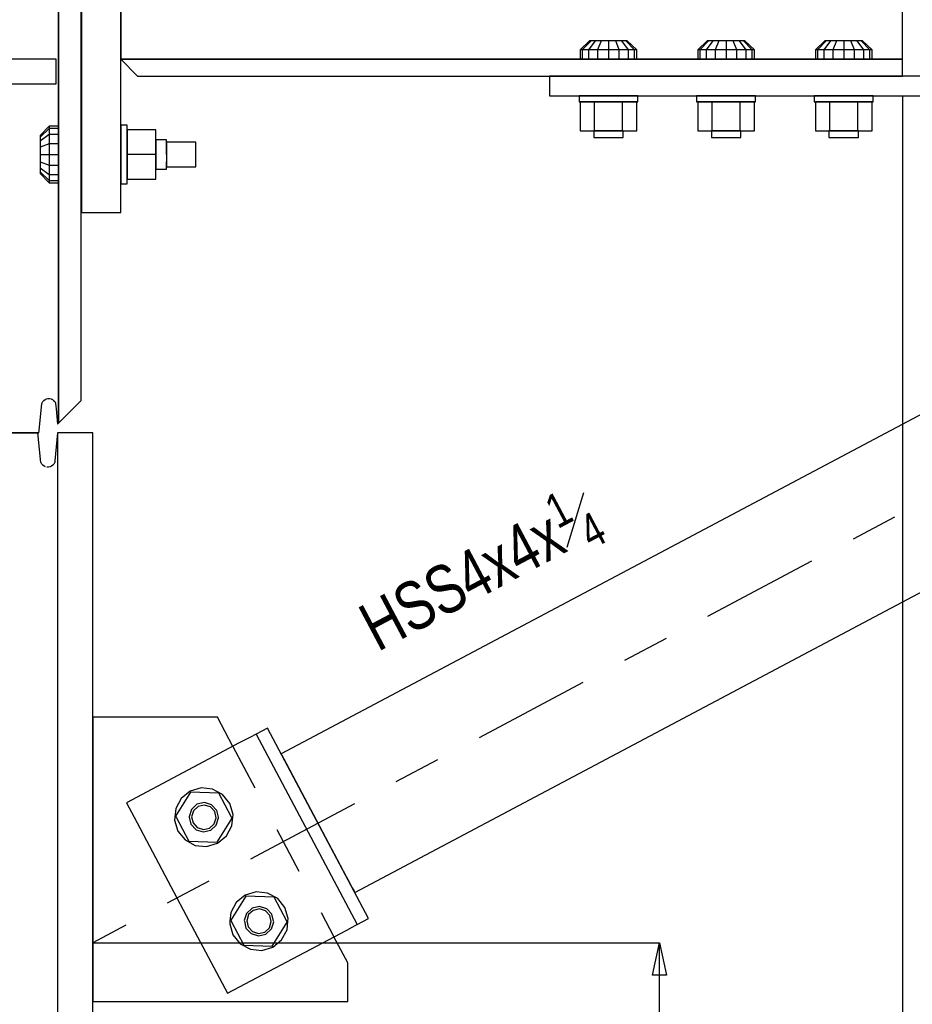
# Model space of a CAD drawing. Header units: inches. Extents: x -17.2 to 17.5, y -11.2 to 11.2.
# Tile 18 of 38: x -7.5 to -5.6, y -0.5 to 1.6. Entities that reach past the tile are written whole.
import ezdxf

# ---------------------------------------------------------------- set-up
doc = ezdxf.new("R2010")
doc.units = ezdxf.units.IN
doc.header["$LTSCALE"] = 2.5
doc.header["$MEASUREMENT"] = 0
doc.linetypes.add('SDS2_5', pattern=[0.04, 0.02, -0.02])
doc.linetypes.add('SDS2_7', pattern=[0.175, 0.1, -0.025, 0.025, -0.025])
doc.layers.add('Layer_0', color=7, linetype='Continuous')
doc.styles.add('MTextWidth', font='txt', dxfattribs={"width": 0.8, "height": 0.2})

msp = doc.modelspace()

# ---------------------------------------------------------------- linework, layer by layer
at = {"color": 1, "linetype": 'SDS2_7'}
msp.add_line((-3.8854, 1.5178), (-7.3562, -0.3239), dxfattribs=at)
at = {"color": 1, "linetype": 'Continuous'}
for p, q in [((-5.6354, 1.4761), (-5.6354, -1.9942)), ((-7.3562, -0.3239), (-6.1516, -0.3239)), ((-6.1664, -0.3928), (-6.1516, -0.3239)), ((-6.1516, -0.9905), (-6.1516, -0.3239)), ((-6.1516, -0.3239), (-6.1368, -0.3928)), ((-6.1368, -0.3928), (-6.1664, -0.3928))]:
    msp.add_line(p, q, dxfattribs=at)
at = {"color": 1, "linetype": 'SDS2_5'}
msp.add_line((-7.0587, 0.0934), (-6.8439, -0.3115), dxfattribs=at)
at = {"layer": 'Layer_0', "color": 2, "linetype": 'Continuous'}
for p, q in [((-7.4291, 3.4678), (-7.4291, 0.7803)), ((-7.3812, 0.8282), (-7.3812, 3.4417)), ((-7.3802, 3.1345), (-7.3802, 1.2282)), ((-7.2968, 1.2282), (-7.2968, 3.1345)), ((-7.4291, 1.3824), (-7.4291, 1.6949)), ((-7.2968, 1.6949), (-7.2968, 1.6115)), ((-5.6354, 1.6115), (-5.6354, 1.7142)), ((-7.2968, 1.6115), (-7.2968, 1.5894)), ((-5.6354, 1.5894), (-5.6354, 1.6115)), ((-7.2968, 1.5894), (-7.2968, 1.5706)), ((-7.2968, 1.5706), (-7.2968, 1.558)), ((-5.6354, 1.5706), (-5.6354, 1.5894)), ((-5.6354, 1.558), (-5.6354, 1.5706)), ((-7.4343, 1.5536), (-7.5941, 1.5536)), ((-7.4343, 1.5015), (-7.4343, 1.5536)), ((-7.2968, 1.558), (-7.2968, 1.5536)), ((-5.6354, 1.5536), (-7.2968, 1.5536)), ((-7.2968, 1.5536), (-7.261, 1.5178)), ((-7.2968, 1.5536), (-6.2916, 1.5536)), ((-6.2291, 1.5536), (-6.0416, 1.5536)), ((-5.9791, 1.5536), (-5.7916, 1.5536)), ((-5.7291, 1.5536), (-5.6354, 1.5536)), ((-5.6354, 1.5536), (-5.6354, 1.558)), ((-5.6354, 1.5178), (-5.6354, 1.5536)), ((-7.261, 1.5178), (-5.6354, 1.5178)), ((-6.3854, 1.5178), (-6.3854, 1.4761)), ((-4.8437, 1.5178), (-6.3854, 1.5178)), ((-8.3364, 1.5015), (-7.4343, 1.5015)), ((-6.3854, 1.4761), (-4.8437, 1.4761)), ((-4.3683, 1.4502), (-6.9558, 0.0772)), ((-7.4291, 0.7803), (-7.4291, 1.3199)), ((-7.3802, 1.2282), (-7.2968, 1.2282)), ((-6.7996, -0.2172), (-4.2121, 1.1557)), ((-7.4703, 0.7646), (-7.4646, 0.8221)), ((-7.4646, 0.8221), (-7.4642, 0.8231)), ((-7.4642, 0.8231), (-7.4626, 0.8259)), ((-7.4626, 0.8259), (-7.4604, 0.8284)), ((-7.4604, 0.8284), (-7.4578, 0.8303)), ((-7.4578, 0.8303), (-7.4548, 0.8316)), ((-7.4548, 0.8316), (-7.4516, 0.8323)), ((-7.4516, 0.8323), (-7.4486, 0.8323)), ((-7.4483, 0.8323), (-7.4451, 0.8316)), ((-7.4451, 0.8316), (-7.4421, 0.8303)), ((-7.4421, 0.8303), (-7.4395, 0.8284)), ((-7.4395, 0.8284), (-7.4373, 0.8259)), ((-7.4373, 0.8259), (-7.4357, 0.8231)), ((-7.4357, 0.8231), (-7.4353, 0.8221)), ((-7.4353, 0.8221), (-7.4342, 0.8105)), ((-7.4291, 0.7803), (-7.3812, 0.8282)), ((-7.4342, 0.8105), (-7.431, 0.7784)), ((-7.431, 0.7784), (-7.4291, 0.7803)), ((-8.2749, 0.7595), (-7.4958, 0.7595)), ((-7.5072, 0.7595), (-8.2635, 0.7595)), ((-7.4781, 0.7595), (-7.5072, 0.7595)), ((-7.4958, 0.7595), (-7.4708, 0.7595)), ((-7.4729, 0.7595), (-7.4781, 0.7595)), ((-7.4667, 0.6968), (-7.4729, 0.7595)), ((-7.4708, 0.7595), (-7.4703, 0.7646)), ((-7.4312, 0.7595), (-7.437, 0.7005)), ((-7.3562, 0.7595), (-7.4312, 0.7595)), ((-7.4312, 0.7595), (-7.4312, -0.9905)), ((-7.3562, -0.9905), (-7.3562, 0.7595)), ((-7.4663, 0.6958), (-7.4666, 0.6968)), ((-7.4647, 0.693), (-7.4663, 0.6958)), ((-7.4625, 0.6906), (-7.4647, 0.693)), ((-7.4598, 0.6886), (-7.4625, 0.6906)), ((-7.4416, 0.6906), (-7.4442, 0.6886)), ((-7.4394, 0.693), (-7.4416, 0.6906)), ((-7.4378, 0.6958), (-7.4394, 0.693)), ((-7.4373, 0.6968), (-7.4374, 0.6968)), ((-7.437, 0.7005), (-7.4373, 0.6968)), ((-7.4569, 0.6873), (-7.4598, 0.6886)), ((-7.4535, 0.6866), (-7.4537, 0.6866)), ((-7.4504, 0.6866), (-7.4535, 0.6866)), ((-7.4472, 0.6873), (-7.4504, 0.6866)), ((-7.4442, 0.6886), (-7.4472, 0.6873)), ((-7.0916, 0.1553), (-7.3562, 0.1553)), ((-7.3562, 0.1553), (-7.3562, -0.0572)), ((-7.0587, 0.0934), (-7.0916, 0.1553)), ((-6.9851, 0.1324), (-7.0094, 0.1196)), ((-6.7703, -0.2724), (-6.9851, 0.1324)), ((-7.0313, 0.1079), (-7.0449, 0.1007)), ((-7.0198, 0.114), (-7.0313, 0.1079)), ((-7.0121, 0.1181), (-7.0198, 0.114)), ((-7.0094, 0.1196), (-7.0121, 0.1181)), ((-7.0094, 0.1196), (-6.7946, -0.2853)), ((-7.0449, 0.1007), (-7.2847, -0.0265)), ((-6.9558, 0.0772), (-6.9544, 0.0746)), ((-6.9544, 0.0746), (-6.9505, 0.0672)), ((-6.9505, 0.0672), (-6.9446, 0.0561)), ((-6.9446, 0.0561), (-6.9376, 0.0429)), ((-6.9376, 0.0429), (-6.8178, -0.1829)), ((-7.2847, -0.0265), (-7.2684, -0.0572)), ((-7.3562, -0.0572), (-7.3562, -0.2781)), ((-7.2684, -0.0572), (-7.1513, -0.2781)), ((-6.8178, -0.1829), (-6.8108, -0.196)), ((-6.8108, -0.196), (-6.8049, -0.2072)), ((-6.8049, -0.2072), (-6.801, -0.2146)), ((-6.801, -0.2146), (-6.7996, -0.2172)), ((-7.3562, -0.2781), (-7.3562, -0.4489)), ((-7.1513, -0.2781), (-7.0699, -0.4314)), ((-6.8165, -0.2969), (-6.805, -0.2908)), ((-6.805, -0.2908), (-6.7973, -0.2867)), ((-6.7973, -0.2867), (-6.7946, -0.2853)), ((-6.7946, -0.2853), (-6.7703, -0.2724)), ((-7.0699, -0.4314), (-6.8301, -0.3042)), ((-6.8145, -0.3669), (-6.8439, -0.3115)), ((-6.8301, -0.3042), (-6.8165, -0.2969)), ((-6.8145, -0.4489), (-6.8145, -0.3669)), ((-7.3562, -0.4489), (-6.8145, -0.4489))]:
    msp.add_line(p, q, dxfattribs=at)
at = {"layer": 'Layer_0', "color": 1, "linetype": 'Continuous'}
for p, q in [((-6.3005, 1.5929), (-6.3205, 1.5733)), ((-6.2974, 1.5929), (-6.3159, 1.5733)), ((-6.2887, 1.5929), (-6.3029, 1.5733)), ((-6.2974, 1.5929), (-6.3005, 1.5929)), ((-6.2887, 1.5929), (-6.2974, 1.5929)), ((-6.2757, 1.5929), (-6.2887, 1.5929)), ((-6.2757, 1.5929), (-6.2834, 1.5733)), ((-6.2604, 1.5929), (-6.2757, 1.5929)), ((-6.2604, 1.5929), (-6.2604, 1.5733)), ((-6.245, 1.5929), (-6.2604, 1.5929)), ((-6.2373, 1.5733), (-6.245, 1.5929)), ((-6.232, 1.5929), (-6.245, 1.5929)), ((-6.2178, 1.5733), (-6.232, 1.5929)), ((-6.2233, 1.5929), (-6.232, 1.5929)), ((-6.2048, 1.5733), (-6.2233, 1.5929)), ((-6.2203, 1.5929), (-6.2233, 1.5929)), ((-6.2002, 1.5733), (-6.2203, 1.5929)), ((-6.0505, 1.5929), (-6.0705, 1.5733)), ((-6.0474, 1.5929), (-6.0659, 1.5733)), ((-6.0387, 1.5929), (-6.0529, 1.5733)), ((-6.0474, 1.5929), (-6.0505, 1.5929)), ((-6.0387, 1.5929), (-6.0474, 1.5929)), ((-6.0257, 1.5929), (-6.0387, 1.5929)), ((-6.0257, 1.5929), (-6.0334, 1.5733)), ((-6.0104, 1.5929), (-6.0257, 1.5929)), ((-6.0104, 1.5929), (-6.0104, 1.5733)), ((-5.995, 1.5929), (-6.0104, 1.5929)), ((-5.9873, 1.5733), (-5.995, 1.5929)), ((-5.982, 1.5929), (-5.995, 1.5929)), ((-5.9678, 1.5733), (-5.982, 1.5929)), ((-5.9733, 1.5929), (-5.982, 1.5929)), ((-5.9548, 1.5733), (-5.9733, 1.5929)), ((-5.9703, 1.5929), (-5.9733, 1.5929)), ((-5.9502, 1.5733), (-5.9703, 1.5929)), ((-5.8005, 1.5929), (-5.8205, 1.5733)), ((-5.7974, 1.5929), (-5.8159, 1.5733)), ((-5.7887, 1.5929), (-5.8029, 1.5733)), ((-5.7974, 1.5929), (-5.8005, 1.5929)), ((-5.7887, 1.5929), (-5.7974, 1.5929)), ((-5.7757, 1.5929), (-5.7887, 1.5929)), ((-5.7757, 1.5929), (-5.7834, 1.5733)), ((-5.7604, 1.5929), (-5.7757, 1.5929)), ((-5.7604, 1.5929), (-5.7604, 1.5733)), ((-5.745, 1.5929), (-5.7604, 1.5929)), ((-5.7373, 1.5733), (-5.745, 1.5929)), ((-5.732, 1.5929), (-5.745, 1.5929)), ((-5.7178, 1.5733), (-5.732, 1.5929)), ((-5.7233, 1.5929), (-5.732, 1.5929)), ((-5.7048, 1.5733), (-5.7233, 1.5929)), ((-5.7203, 1.5929), (-5.7233, 1.5929)), ((-5.7002, 1.5733), (-5.7203, 1.5929)), ((-6.3205, 1.5733), (-6.3205, 1.5538)), ((-6.3159, 1.5733), (-6.3205, 1.5733)), ((-6.3159, 1.5733), (-6.3159, 1.5538)), ((-6.3029, 1.5733), (-6.3159, 1.5733)), ((-6.3029, 1.5733), (-6.3029, 1.5538)), ((-6.2834, 1.5733), (-6.3029, 1.5733)), ((-6.2834, 1.5733), (-6.2834, 1.5538)), ((-6.2604, 1.5733), (-6.2834, 1.5733)), ((-6.2604, 1.5733), (-6.2604, 1.5538)), ((-6.2373, 1.5733), (-6.2604, 1.5733)), ((-6.2373, 1.5538), (-6.2373, 1.5733)), ((-6.2178, 1.5733), (-6.2373, 1.5733)), ((-6.2178, 1.5538), (-6.2178, 1.5733)), ((-6.2048, 1.5733), (-6.2178, 1.5733)), ((-6.2048, 1.5538), (-6.2048, 1.5733)), ((-6.2002, 1.5733), (-6.2048, 1.5733)), ((-6.2002, 1.5538), (-6.2002, 1.5733)), ((-6.0705, 1.5733), (-6.0705, 1.5538)), ((-6.0659, 1.5733), (-6.0705, 1.5733)), ((-6.0659, 1.5733), (-6.0659, 1.5538)), ((-6.0529, 1.5733), (-6.0659, 1.5733)), ((-6.0529, 1.5733), (-6.0529, 1.5538)), ((-6.0334, 1.5733), (-6.0529, 1.5733)), ((-6.0334, 1.5733), (-6.0334, 1.5538)), ((-6.0104, 1.5733), (-6.0334, 1.5733)), ((-6.0104, 1.5733), (-6.0104, 1.5538)), ((-5.9873, 1.5733), (-6.0104, 1.5733)), ((-5.9873, 1.5538), (-5.9873, 1.5733)), ((-5.9678, 1.5733), (-5.9873, 1.5733)), ((-5.9678, 1.5538), (-5.9678, 1.5733)), ((-5.9548, 1.5733), (-5.9678, 1.5733)), ((-5.9548, 1.5538), (-5.9548, 1.5733)), ((-5.9502, 1.5733), (-5.9548, 1.5733)), ((-5.9502, 1.5538), (-5.9502, 1.5733)), ((-5.8205, 1.5733), (-5.8205, 1.5538)), ((-5.8159, 1.5733), (-5.8205, 1.5733)), ((-5.8159, 1.5733), (-5.8159, 1.5538)), ((-5.8029, 1.5733), (-5.8159, 1.5733)), ((-5.8029, 1.5733), (-5.8029, 1.5538)), ((-5.7834, 1.5733), (-5.8029, 1.5733)), ((-5.7834, 1.5733), (-5.7834, 1.5538)), ((-5.7604, 1.5733), (-5.7834, 1.5733)), ((-5.7604, 1.5733), (-5.7604, 1.5538)), ((-5.7373, 1.5733), (-5.7604, 1.5733)), ((-5.7373, 1.5538), (-5.7373, 1.5733)), ((-5.7178, 1.5733), (-5.7373, 1.5733)), ((-5.7178, 1.5538), (-5.7178, 1.5733)), ((-5.7048, 1.5733), (-5.7178, 1.5733)), ((-5.7048, 1.5538), (-5.7048, 1.5733)), ((-5.7002, 1.5733), (-5.7048, 1.5733)), ((-5.7002, 1.5538), (-5.7002, 1.5733)), ((-6.3205, 1.5538), (-6.3159, 1.5538)), ((-6.3159, 1.5538), (-6.3029, 1.5538)), ((-6.3029, 1.5538), (-6.2834, 1.5538)), ((-6.2874, 1.5538), (-6.2916, 1.5538)), ((-6.2916, 1.5538), (-6.2916, 1.5536)), ((-6.276, 1.5538), (-6.2874, 1.5538)), ((-6.2834, 1.5538), (-6.2604, 1.5538)), ((-6.2604, 1.5538), (-6.276, 1.5538)), ((-6.2604, 1.5538), (-6.2373, 1.5538)), ((-6.2447, 1.5538), (-6.2604, 1.5538)), ((-6.2333, 1.5538), (-6.2447, 1.5538)), ((-6.2373, 1.5538), (-6.2178, 1.5538)), ((-6.2291, 1.5538), (-6.2333, 1.5538)), ((-6.2291, 1.5536), (-6.2291, 1.5538)), ((-6.2178, 1.5538), (-6.2048, 1.5538)), ((-6.2048, 1.5538), (-6.2002, 1.5538)), ((-6.0705, 1.5538), (-6.0659, 1.5538)), ((-6.0659, 1.5538), (-6.0529, 1.5538)), ((-6.0529, 1.5538), (-6.0334, 1.5538)), ((-6.0374, 1.5538), (-6.0416, 1.5538)), ((-6.0416, 1.5538), (-6.0416, 1.5536)), ((-6.026, 1.5538), (-6.0374, 1.5538)), ((-6.0334, 1.5538), (-6.0104, 1.5538)), ((-6.0104, 1.5538), (-6.026, 1.5538)), ((-6.0104, 1.5538), (-5.9873, 1.5538)), ((-5.9947, 1.5538), (-6.0104, 1.5538)), ((-5.9833, 1.5538), (-5.9947, 1.5538)), ((-5.9873, 1.5538), (-5.9678, 1.5538)), ((-5.9791, 1.5538), (-5.9833, 1.5538)), ((-5.9791, 1.5536), (-5.9791, 1.5538)), ((-5.9678, 1.5538), (-5.9548, 1.5538)), ((-5.9548, 1.5538), (-5.9502, 1.5538)), ((-5.8205, 1.5538), (-5.8159, 1.5538)), ((-5.8159, 1.5538), (-5.8029, 1.5538)), ((-5.8029, 1.5538), (-5.7834, 1.5538)), ((-5.7874, 1.5538), (-5.7916, 1.5538)), ((-5.7916, 1.5538), (-5.7916, 1.5536)), ((-5.776, 1.5538), (-5.7874, 1.5538)), ((-5.7834, 1.5538), (-5.7604, 1.5538)), ((-5.7604, 1.5538), (-5.776, 1.5538)), ((-5.7604, 1.5538), (-5.7373, 1.5538)), ((-5.7447, 1.5538), (-5.7604, 1.5538)), ((-5.7333, 1.5538), (-5.7447, 1.5538)), ((-5.7373, 1.5538), (-5.7178, 1.5538)), ((-5.7291, 1.5538), (-5.7333, 1.5538)), ((-5.7291, 1.5536), (-5.7291, 1.5538)), ((-5.7178, 1.5538), (-5.7048, 1.5538)), ((-5.7048, 1.5538), (-5.7002, 1.5538)), ((-6.3229, 1.476), (-6.3229, 1.4629)), ((-6.3181, 1.476), (-6.3229, 1.476)), ((-6.3046, 1.476), (-6.3181, 1.476)), ((-6.2843, 1.476), (-6.3046, 1.476)), ((-6.2916, 1.4761), (-6.2916, 1.476)), ((-6.2916, 1.476), (-6.2874, 1.476)), ((-6.2874, 1.476), (-6.276, 1.476)), ((-6.2604, 1.476), (-6.2843, 1.476)), ((-6.276, 1.476), (-6.2604, 1.476)), ((-6.2364, 1.476), (-6.2604, 1.476)), ((-6.2604, 1.476), (-6.2447, 1.476)), ((-6.2447, 1.476), (-6.2333, 1.476)), ((-6.2162, 1.476), (-6.2364, 1.476)), ((-6.2333, 1.476), (-6.2291, 1.476)), ((-6.2026, 1.476), (-6.2162, 1.476)), ((-6.1979, 1.476), (-6.2026, 1.476)), ((-6.1979, 1.4629), (-6.1979, 1.476)), ((-6.0729, 1.476), (-6.0729, 1.4629)), ((-6.0681, 1.476), (-6.0729, 1.476)), ((-6.0546, 1.476), (-6.0681, 1.476)), ((-6.0343, 1.476), (-6.0546, 1.476)), ((-6.0416, 1.4761), (-6.0416, 1.476)), ((-6.0416, 1.476), (-6.0374, 1.476)), ((-6.0374, 1.476), (-6.026, 1.476)), ((-6.0104, 1.476), (-6.0343, 1.476)), ((-6.026, 1.476), (-6.0104, 1.476)), ((-5.9864, 1.476), (-6.0104, 1.476)), ((-6.0104, 1.476), (-5.9947, 1.476)), ((-5.9947, 1.476), (-5.9833, 1.476)), ((-5.9662, 1.476), (-5.9864, 1.476)), ((-5.9833, 1.476), (-5.9791, 1.476)), ((-5.9526, 1.476), (-5.9662, 1.476)), ((-5.9479, 1.476), (-5.9526, 1.476)), ((-5.9479, 1.4629), (-5.9479, 1.476)), ((-5.8229, 1.476), (-5.8229, 1.4629)), ((-5.8181, 1.476), (-5.8229, 1.476)), ((-5.8046, 1.476), (-5.8181, 1.476)), ((-5.7843, 1.476), (-5.8046, 1.476)), ((-5.7916, 1.4761), (-5.7916, 1.476)), ((-5.7916, 1.476), (-5.7874, 1.476)), ((-5.7874, 1.476), (-5.776, 1.476)), ((-5.7604, 1.476), (-5.7843, 1.476)), ((-5.776, 1.476), (-5.7604, 1.476)), ((-5.7364, 1.476), (-5.7604, 1.476)), ((-5.7604, 1.476), (-5.7447, 1.476)), ((-5.7447, 1.476), (-5.7333, 1.476)), ((-5.7162, 1.476), (-5.7364, 1.476)), ((-5.7333, 1.476), (-5.7291, 1.476)), ((-5.7026, 1.476), (-5.7162, 1.476)), ((-5.6979, 1.476), (-5.7026, 1.476)), ((-5.6979, 1.4629), (-5.6979, 1.476)), ((-6.3229, 1.4629), (-6.3181, 1.4629)), ((-6.3205, 1.4629), (-6.3205, 1.4017)), ((-6.2904, 1.4629), (-6.3205, 1.4629)), ((-6.3181, 1.4629), (-6.3046, 1.4629)), ((-6.3046, 1.4629), (-6.2843, 1.4629)), ((-6.2904, 1.4629), (-6.2904, 1.4017)), ((-6.2303, 1.4629), (-6.2904, 1.4629)), ((-6.2843, 1.4629), (-6.2604, 1.4629)), ((-6.2604, 1.4629), (-6.2364, 1.4629)), ((-6.2364, 1.4629), (-6.2162, 1.4629)), ((-6.2303, 1.4017), (-6.2303, 1.4629)), ((-6.2002, 1.4629), (-6.2303, 1.4629)), ((-6.2162, 1.4629), (-6.2026, 1.4629)), ((-6.2026, 1.4629), (-6.1979, 1.4629)), ((-6.2002, 1.4017), (-6.2002, 1.4629)), ((-6.0729, 1.4629), (-6.0681, 1.4629)), ((-6.0705, 1.4629), (-6.0705, 1.4017)), ((-6.0404, 1.4629), (-6.0705, 1.4629)), ((-6.0681, 1.4629), (-6.0546, 1.4629)), ((-6.0546, 1.4629), (-6.0343, 1.4629)), ((-6.0404, 1.4629), (-6.0404, 1.4017)), ((-5.9803, 1.4629), (-6.0404, 1.4629)), ((-6.0343, 1.4629), (-6.0104, 1.4629)), ((-6.0104, 1.4629), (-5.9864, 1.4629)), ((-5.9864, 1.4629), (-5.9662, 1.4629)), ((-5.9803, 1.4017), (-5.9803, 1.4629)), ((-5.9502, 1.4629), (-5.9803, 1.4629)), ((-5.9662, 1.4629), (-5.9526, 1.4629)), ((-5.9526, 1.4629), (-5.9479, 1.4629)), ((-5.9502, 1.4017), (-5.9502, 1.4629)), ((-5.8229, 1.4629), (-5.8181, 1.4629)), ((-5.8205, 1.4629), (-5.8205, 1.4017)), ((-5.7904, 1.4629), (-5.8205, 1.4629)), ((-5.8181, 1.4629), (-5.8046, 1.4629)), ((-5.8046, 1.4629), (-5.7843, 1.4629)), ((-5.7904, 1.4629), (-5.7904, 1.4017)), ((-5.7303, 1.4629), (-5.7904, 1.4629)), ((-5.7843, 1.4629), (-5.7604, 1.4629)), ((-5.7604, 1.4629), (-5.7364, 1.4629)), ((-5.7364, 1.4629), (-5.7162, 1.4629)), ((-5.7303, 1.4017), (-5.7303, 1.4629)), ((-5.7002, 1.4629), (-5.7303, 1.4629)), ((-5.7162, 1.4629), (-5.7026, 1.4629)), ((-5.7026, 1.4629), (-5.6979, 1.4629)), ((-5.7002, 1.4017), (-5.7002, 1.4629)), ((-7.4488, 1.4113), (-7.4683, 1.3912)), ((-7.4488, 1.4067), (-7.4683, 1.3882)), ((-7.4293, 1.4113), (-7.4488, 1.4113)), ((-7.4488, 1.4113), (-7.4488, 1.4067)), ((-7.4293, 1.4067), (-7.4488, 1.4067)), ((-7.4488, 1.4067), (-7.4488, 1.3936)), ((-7.4293, 1.4067), (-7.4293, 1.4113)), ((-7.4293, 1.3936), (-7.4293, 1.4067)), ((-7.2836, 1.4136), (-7.2967, 1.4136)), ((-7.2967, 1.4136), (-7.2967, 1.4089)), ((-7.2967, 1.4089), (-7.2967, 1.3953)), ((-7.2836, 1.4089), (-7.2836, 1.4136)), ((-7.2836, 1.3953), (-7.2836, 1.4089)), ((-7.2224, 1.4032), (-7.2836, 1.4032)), ((-7.2836, 1.4032), (-7.2836, 1.3511)), ((-7.2224, 1.3511), (-7.2224, 1.4032)), ((-7.4488, 1.3936), (-7.4683, 1.3795)), ((-7.4683, 1.3912), (-7.4683, 1.3882)), ((-7.4683, 1.3882), (-7.4683, 1.3795)), ((-7.4293, 1.3936), (-7.4488, 1.3936)), ((-7.4488, 1.3936), (-7.4488, 1.3741)), ((-7.4293, 1.3741), (-7.4293, 1.3936)), ((-7.4291, 1.3824), (-7.4293, 1.3824)), ((-7.4293, 1.3824), (-7.4293, 1.3782)), ((-7.3802, 1.3824), (-7.3812, 1.3824)), ((-7.2967, 1.3824), (-7.2968, 1.3824)), ((-7.2967, 1.3953), (-7.2967, 1.375)), ((-7.2967, 1.3782), (-7.2967, 1.3824)), ((-7.2836, 1.375), (-7.2836, 1.3953)), ((-7.1999, 1.3824), (-7.2224, 1.3824)), ((-7.2224, 1.3824), (-7.2224, 1.3782)), ((-7.1999, 1.3782), (-7.1999, 1.3824)), ((-6.3205, 1.4017), (-6.2904, 1.4017)), ((-6.2916, 1.4017), (-6.2916, 1.387)), ((-6.2874, 1.4017), (-6.2916, 1.4017)), ((-6.2916, 1.387), (-6.2874, 1.387)), ((-6.2904, 1.4017), (-6.2303, 1.4017)), ((-6.276, 1.4017), (-6.2874, 1.4017)), ((-6.2874, 1.387), (-6.276, 1.387)), ((-6.2604, 1.4017), (-6.276, 1.4017)), ((-6.276, 1.387), (-6.2604, 1.387)), ((-6.2447, 1.4017), (-6.2604, 1.4017)), ((-6.2604, 1.387), (-6.2447, 1.387)), ((-6.2333, 1.4017), (-6.2447, 1.4017)), ((-6.2447, 1.387), (-6.2333, 1.387)), ((-6.2291, 1.4017), (-6.2333, 1.4017)), ((-6.2333, 1.387), (-6.2291, 1.387)), ((-6.2303, 1.4017), (-6.2002, 1.4017)), ((-6.2291, 1.387), (-6.2291, 1.4017)), ((-6.0705, 1.4017), (-6.0404, 1.4017)), ((-6.0416, 1.4017), (-6.0416, 1.387)), ((-6.0374, 1.4017), (-6.0416, 1.4017)), ((-6.0416, 1.387), (-6.0374, 1.387)), ((-6.0404, 1.4017), (-5.9803, 1.4017)), ((-6.026, 1.4017), (-6.0374, 1.4017)), ((-6.0374, 1.387), (-6.026, 1.387)), ((-6.0104, 1.4017), (-6.026, 1.4017)), ((-6.026, 1.387), (-6.0104, 1.387)), ((-5.9947, 1.4017), (-6.0104, 1.4017)), ((-6.0104, 1.387), (-5.9947, 1.387)), ((-5.9833, 1.4017), (-5.9947, 1.4017)), ((-5.9947, 1.387), (-5.9833, 1.387)), ((-5.9791, 1.4017), (-5.9833, 1.4017)), ((-5.9833, 1.387), (-5.9791, 1.387)), ((-5.9803, 1.4017), (-5.9502, 1.4017)), ((-5.9791, 1.387), (-5.9791, 1.4017)), ((-5.8205, 1.4017), (-5.7904, 1.4017)), ((-5.7916, 1.4017), (-5.7916, 1.387)), ((-5.7874, 1.4017), (-5.7916, 1.4017)), ((-5.7916, 1.387), (-5.7874, 1.387)), ((-5.7904, 1.4017), (-5.7303, 1.4017)), ((-5.776, 1.4017), (-5.7874, 1.4017)), ((-5.7874, 1.387), (-5.776, 1.387)), ((-5.7604, 1.4017), (-5.776, 1.4017)), ((-5.776, 1.387), (-5.7604, 1.387)), ((-5.7447, 1.4017), (-5.7604, 1.4017)), ((-5.7604, 1.387), (-5.7447, 1.387)), ((-5.7333, 1.4017), (-5.7447, 1.4017)), ((-5.7447, 1.387), (-5.7333, 1.387)), ((-5.7291, 1.4017), (-5.7333, 1.4017)), ((-5.7333, 1.387), (-5.7291, 1.387)), ((-5.7303, 1.4017), (-5.7002, 1.4017)), ((-5.7291, 1.387), (-5.7291, 1.4017)), ((-7.4683, 1.3795), (-7.4683, 1.3665)), ((-7.4488, 1.3741), (-7.4683, 1.3665)), ((-7.4683, 1.3665), (-7.4683, 1.3511)), ((-7.4293, 1.3741), (-7.4488, 1.3741)), ((-7.4488, 1.3741), (-7.4488, 1.3511)), ((-7.4293, 1.3782), (-7.4293, 1.3667)), ((-7.4293, 1.3511), (-7.4293, 1.3741)), ((-7.4293, 1.3667), (-7.4293, 1.3511)), ((-7.2967, 1.3667), (-7.2967, 1.3782)), ((-7.2967, 1.375), (-7.2967, 1.3511)), ((-7.2967, 1.3511), (-7.2967, 1.3667)), ((-7.2836, 1.3511), (-7.2836, 1.375)), ((-7.2224, 1.3782), (-7.2224, 1.3667)), ((-7.2224, 1.3667), (-7.2224, 1.3511)), ((-7.1999, 1.3667), (-7.1999, 1.3782)), ((-7.1374, 1.3772), (-7.1999, 1.3772)), ((-7.1999, 1.3772), (-7.1999, 1.3737)), ((-7.1999, 1.3737), (-7.1999, 1.3641)), ((-7.1999, 1.3511), (-7.1999, 1.3667)), ((-7.1999, 1.3641), (-7.1999, 1.3511)), ((-7.1374, 1.3737), (-7.1374, 1.3772)), ((-7.1374, 1.3641), (-7.1374, 1.3737)), ((-7.1374, 1.3511), (-7.1374, 1.3641)), ((-7.4683, 1.3511), (-7.4488, 1.3511)), ((-7.4683, 1.3511), (-7.4683, 1.3358)), ((-7.4488, 1.3511), (-7.4293, 1.3511)), ((-7.4488, 1.3511), (-7.4488, 1.3281)), ((-7.4293, 1.3281), (-7.4293, 1.3511)), ((-7.4293, 1.3511), (-7.4293, 1.3355)), ((-7.2967, 1.3511), (-7.2967, 1.3272)), ((-7.2967, 1.3355), (-7.2967, 1.3511)), ((-7.2836, 1.3272), (-7.2836, 1.3511)), ((-7.2224, 1.3511), (-7.2836, 1.3511)), ((-7.2836, 1.3511), (-7.2836, 1.299)), ((-7.2224, 1.3511), (-7.2224, 1.3355)), ((-7.2224, 1.299), (-7.2224, 1.3511)), ((-7.1999, 1.3511), (-7.1999, 1.3381)), ((-7.1374, 1.3381), (-7.1374, 1.3511)), ((-7.4683, 1.3358), (-7.4488, 1.3281)), ((-7.4683, 1.3358), (-7.4683, 1.3228)), ((-7.4683, 1.3228), (-7.4488, 1.3086)), ((-7.4683, 1.3228), (-7.4683, 1.3141)), ((-7.4488, 1.3281), (-7.4293, 1.3281)), ((-7.4488, 1.3281), (-7.4488, 1.3086)), ((-7.4293, 1.3355), (-7.4293, 1.3241)), ((-7.4293, 1.3086), (-7.4293, 1.3281)), ((-7.4293, 1.3241), (-7.4293, 1.3199)), ((-7.3812, 1.3199), (-7.3802, 1.3199)), ((-7.2968, 1.3199), (-7.2967, 1.3199)), ((-7.2967, 1.3241), (-7.2967, 1.3355)), ((-7.2967, 1.3272), (-7.2967, 1.3069)), ((-7.2836, 1.3069), (-7.2836, 1.3272)), ((-7.2224, 1.3355), (-7.2224, 1.3241)), ((-7.2224, 1.3241), (-7.2224, 1.3199)), ((-7.2224, 1.3199), (-7.1999, 1.3199)), ((-7.1999, 1.3381), (-7.1999, 1.3286)), ((-7.1999, 1.3241), (-7.1999, 1.3355)), ((-7.1999, 1.3286), (-7.1999, 1.3251)), ((-7.1999, 1.3251), (-7.1374, 1.3251)), ((-7.1999, 1.3199), (-7.1999, 1.3241)), ((-7.1374, 1.3286), (-7.1374, 1.3381)), ((-7.1374, 1.3251), (-7.1374, 1.3286)), ((-7.4683, 1.3141), (-7.4488, 1.2956)), ((-7.4683, 1.3141), (-7.4683, 1.311)), ((-7.4683, 1.311), (-7.4488, 1.291)), ((-7.4488, 1.3086), (-7.4293, 1.3086)), ((-7.4488, 1.3086), (-7.4488, 1.2956)), ((-7.4293, 1.2956), (-7.4293, 1.3086)), ((-7.2967, 1.3069), (-7.2967, 1.2934)), ((-7.2836, 1.2934), (-7.2836, 1.3069)), ((-7.2836, 1.299), (-7.2224, 1.299)), ((-7.4488, 1.2956), (-7.4293, 1.2956)), ((-7.4488, 1.2956), (-7.4488, 1.291)), ((-7.4488, 1.291), (-7.4293, 1.291)), ((-7.4293, 1.291), (-7.4293, 1.2956)), ((-7.2967, 1.2934), (-7.2967, 1.2886)), ((-7.2967, 1.2886), (-7.2836, 1.2886)), ((-7.2836, 1.2886), (-7.2836, 1.2934)), ((-7.1263, 0.005), (-7.1496, -0.002)), ((-7.102, 0.0025), (-7.1263, 0.005)), ((-7.0805, -0.009), (-7.102, 0.0025)), ((-7.1485, -0.0041), (-7.1804, -0.0551)), ((-7.1685, -0.0174), (-7.1801, -0.0389)), ((-7.1496, -0.002), (-7.1685, -0.0174)), ((-7.0884, -0.0062), (-7.1485, -0.0041)), ((-7.0614, -0.0572), (-7.0884, -0.0062)), ((-7.0651, -0.0279), (-7.0805, -0.009)), ((-7.1801, -0.0389), (-7.1819, -0.0572)), ((-7.1468, -0.0406), (-7.1516, -0.0561)), ((-7.135, -0.0296), (-7.1468, -0.0406)), ((-7.1325, -0.0342), (-7.1424, -0.0434)), ((-7.1192, -0.026), (-7.135, -0.0296)), ((-7.1194, -0.0312), (-7.1325, -0.0342)), ((-7.1065, -0.0351), (-7.1194, -0.0312)), ((-7.1038, -0.0307), (-7.1192, -0.026)), ((-7.0973, -0.045), (-7.1065, -0.0351)), ((-7.0927, -0.0426), (-7.1038, -0.0307)), ((-7.0581, -0.0513), (-7.0651, -0.0279)), ((-7.1819, -0.0572), (-7.1826, -0.0632)), ((-7.1804, -0.0551), (-7.1793, -0.0572)), ((-7.1793, -0.0572), (-7.1522, -0.1082)), ((-7.1516, -0.0561), (-7.1513, -0.0572)), ((-7.1513, -0.0572), (-7.1479, -0.0719)), ((-7.1424, -0.0434), (-7.1464, -0.0563)), ((-7.1464, -0.0563), (-7.1433, -0.0694)), ((-7.0983, -0.071), (-7.0943, -0.0582)), ((-7.0943, -0.0582), (-7.0973, -0.045)), ((-7.0938, -0.0738), (-7.0891, -0.0583)), ((-7.0894, -0.0572), (-7.0927, -0.0426)), ((-7.0921, -0.1103), (-7.0602, -0.0594)), ((-7.0891, -0.0583), (-7.0894, -0.0572)), ((-7.0602, -0.0594), (-7.0614, -0.0572)), ((-7.0606, -0.0755), (-7.0587, -0.0572)), ((-7.0587, -0.0572), (-7.0581, -0.0513)), ((-7.1826, -0.0632), (-7.1755, -0.0865)), ((-7.1479, -0.0719), (-7.1369, -0.0837)), ((-7.1433, -0.0694), (-7.1342, -0.0793)), ((-7.1342, -0.0793), (-7.1213, -0.0832)), ((-7.1213, -0.0832), (-7.1081, -0.0802)), ((-7.1081, -0.0802), (-7.0983, -0.071)), ((-7.1057, -0.0848), (-7.0938, -0.0738)), ((-7.0721, -0.097), (-7.0606, -0.0755)), ((-7.1755, -0.0865), (-7.1601, -0.1054)), ((-7.1369, -0.0837), (-7.1215, -0.0884)), ((-7.1215, -0.0884), (-7.1057, -0.0848)), ((-7.091, -0.1124), (-7.0721, -0.097)), ((-7.1601, -0.1054), (-7.1387, -0.117)), ((-7.1522, -0.1082), (-7.0921, -0.1103)), ((-7.1387, -0.117), (-7.1144, -0.1194)), ((-7.1144, -0.1194), (-7.091, -0.1124)), ((-7.0313, -0.2249), (-7.0633, -0.2759)), ((-7.0325, -0.2228), (-7.0513, -0.2383)), ((-7.0091, -0.2158), (-7.0325, -0.2228)), ((-6.9712, -0.2271), (-7.0313, -0.2249)), ((-6.9848, -0.2183), (-7.0091, -0.2158)), ((-6.9634, -0.2299), (-6.9848, -0.2183)), ((-6.9442, -0.2781), (-6.9712, -0.2271)), ((-6.9479, -0.2488), (-6.9634, -0.2299)), ((-7.0513, -0.2383), (-7.0629, -0.2597)), ((-7.0178, -0.2505), (-7.0296, -0.2615)), ((-7.002, -0.2468), (-7.0178, -0.2505)), ((-6.9866, -0.2516), (-7.002, -0.2468)), ((-6.9409, -0.2721), (-6.9479, -0.2488)), ((-7.0629, -0.2597), (-7.0648, -0.2781)), ((-7.0296, -0.2615), (-7.0344, -0.2769)), ((-7.0252, -0.2642), (-7.0292, -0.2771)), ((-7.0154, -0.2551), (-7.0252, -0.2642)), ((-7.0022, -0.252), (-7.0154, -0.2551)), ((-6.9893, -0.256), (-7.0022, -0.252)), ((-6.9802, -0.2659), (-6.9893, -0.256)), ((-6.9756, -0.2634), (-6.9866, -0.2516)), ((-6.9771, -0.279), (-6.9802, -0.2659)), ((-6.9722, -0.2781), (-6.9756, -0.2634)), ((-7.0648, -0.2781), (-7.0654, -0.284)), ((-7.0654, -0.284), (-7.0584, -0.3074)), ((-7.0633, -0.2759), (-7.0621, -0.2781)), ((-7.0621, -0.2781), (-7.0351, -0.329)), ((-7.0344, -0.2769), (-7.0341, -0.2781)), ((-7.0341, -0.2781), (-7.0308, -0.2927)), ((-7.0308, -0.2927), (-7.0197, -0.3045)), ((-7.0292, -0.2771), (-7.0262, -0.2903)), ((-7.0262, -0.2903), (-7.017, -0.3001)), ((-6.991, -0.3011), (-6.9811, -0.2919)), ((-6.9811, -0.2919), (-6.9771, -0.279)), ((-6.9767, -0.2946), (-6.9719, -0.2792)), ((-6.975, -0.3312), (-6.9431, -0.2802)), ((-6.9719, -0.2792), (-6.9722, -0.2781)), ((-6.9431, -0.2802), (-6.9442, -0.2781)), ((-6.9434, -0.2964), (-6.9415, -0.2781)), ((-6.9415, -0.2781), (-6.9409, -0.2721)), ((-7.0584, -0.3074), (-7.043, -0.3262)), ((-7.0197, -0.3045), (-7.0043, -0.3093)), ((-7.017, -0.3001), (-7.0041, -0.3041)), ((-7.0043, -0.3093), (-6.9885, -0.3057)), ((-7.0041, -0.3041), (-6.991, -0.3011)), ((-6.9885, -0.3057), (-6.9767, -0.2946)), ((-6.955, -0.3179), (-6.9434, -0.2964)), ((-7.043, -0.3262), (-7.0215, -0.3378)), ((-7.0351, -0.329), (-6.975, -0.3312)), ((-6.9972, -0.3403), (-6.9739, -0.3333)), ((-6.9739, -0.3333), (-6.955, -0.3179)), ((-7.0215, -0.3378), (-6.9972, -0.3403))]:
    msp.add_line(p, q, dxfattribs=at)

# ---------------------------------------------------------------- texts
at = {"layer": 'Layer_0', "color": 1, "linetype": 'Continuous', "insert": (-6.5677, 0.5308), "char_height": 0.103218, "attachment_point": 2, "rotation": 27.95, "style": 'MTextWidth'}
msp.add_mtext('\\A1;HSS4x4x{\\H0.70x;\\S1#4;}', dxfattribs=at)

doc.saveas('drawing.dxf')
